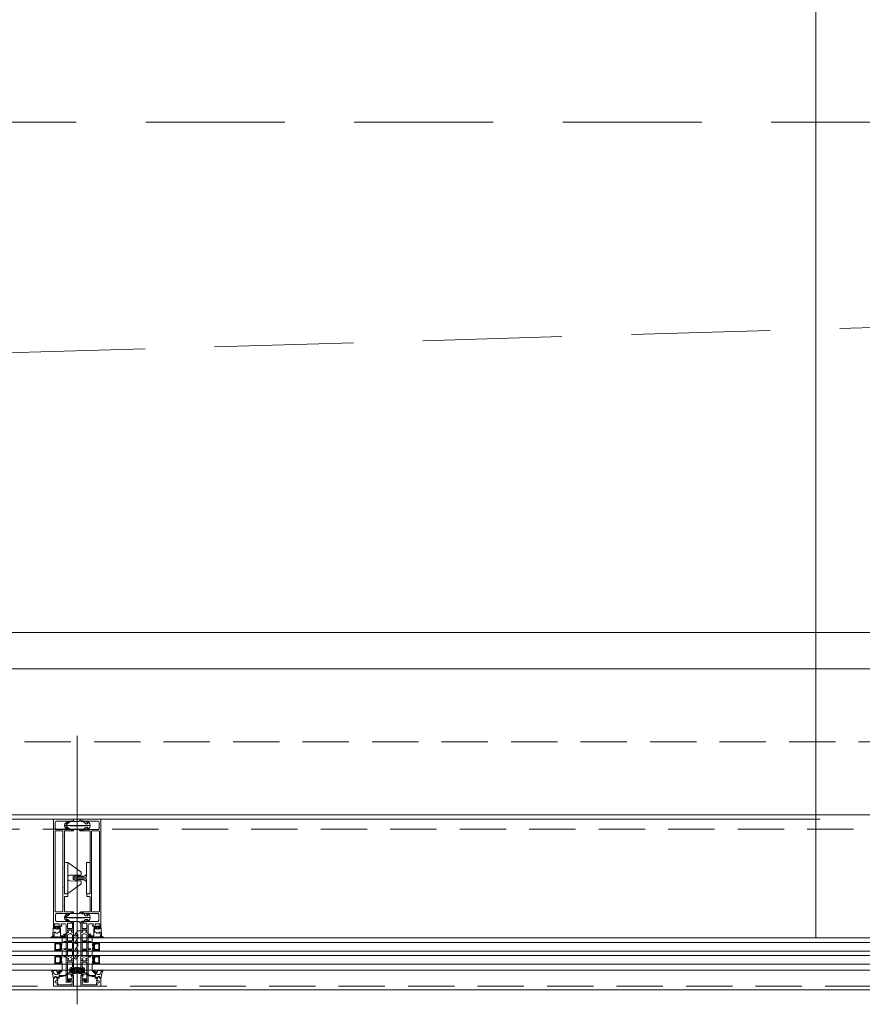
# Model space of a CAD drawing. Header units: millimetres. Extents: x 213386 to 506888, y 183055 to 450952.
# Tile 193 of 256: x 388348 to 389503, y 284272 to 285623. Entities that reach past the tile are written whole.
import ezdxf

# ---------------------------------------------------------------- set-up
doc = ezdxf.new("R2010")
doc.units = ezdxf.units.MM
doc.linetypes.add('ČÁRKOVANÁ', pattern=[19.05, 12.7, -6.35])
for name, color, linetype, lineweight in [('FASÁDA DETAILNÍ', 255, 'Continuous', 0), ('KOTY', 255, 'Continuous', 0), ('NOVA', 255, 'Continuous', 0), ('NOVÁ TENKÁ', 255, 'Continuous', 0), ('TENKA', 255, 'Continuous', 0)]:
    doc.layers.add(name, color=color, linetype=linetype, lineweight=lineweight)
doc.layers.add('PLOCHY K PRONÁJMU', color=255, linetype='Continuous', lineweight=0, plot=False)
doc.layers.get('KOTY').off()

# ---------------------------------------------------------------- blocks, each defined once
blk = doc.blocks.new('NOVÁ PODLAHA')
at = {"layer": 'NOVA', "linetype": 'ČÁRKOVANÁ', "ltscale": 15}
blk.add_line((0, 0), (25700, 750), dxfattribs=at)
blk.add_lwpolyline([(750, 22050), (24950, 22050), (24950, 750), (750, 750)], close=True, dxfattribs=at)
at = {"layer": 'NOVA'}
blk.add_lwpolyline([(25700, 16457.5), (25700, 0), (0, 0), (0, 15942.5)], dxfattribs=at)
blk = doc.blocks.new('244748_a')
blk.add_lwpolyline([(8.3, -1.7, 0.082248), (6.3, -0.9, -1.09695), (6.9, -0.1, -0.315353), (11.3, -5.2, -0.480529), (10.9, -5.6), (4.3, -5.6), (4.1, -5.5), (-16.5, -5.5), (-16.7, -5.6), (-20.4, -5.6, 0.574019), (-21.9, -4.8), (-23, -5.4, 0.524827), (-23, -5.9), (-21.9, -6.5, 0.574021), (-20.4, -5.7), (-16.7, -5.7), (-16.5, -5.9), (4.1, -5.9), (4.3, -5.7), (10.9, -5.7, -0.480529), (11.3, -6.1, -0.326229), (6.9, -11.1, -1.09695), (6.3, -10.3, 0.081457), (8.3, -9.6, 0.599203), (7.5, -8.1), (5.5, -8.1, 0.198965), (5.2, -8.2), (2.2, -11.2), (0.9, -12, -0.738038), (0.5, -11.6), (0.9, -11, 1), (0.3, -10.7), (0, -11.3), (-1, -11.3, 0.619205), (-1.4, -12.1), (-1.3, -12.4, -0.808139), (-2, -13), (-3.6, -11.4, 0.198906), (-4.3, -11.2), (-15, -11.2, -0.198936), (-16.8, -10.4), (-19, -8.2, 0.198942), (-19.3, -8.1), (-20.7, -8.1, 0.500217), (-21.1, -8.7, 0.122037), (-18.5, -10.3, -1.093735), (-19.1, -11.1, -0.240768), (-23.7, -6.1, -0.106226), (-23.7, -5.2, -0.256232), (-19, -0.1, -1.093735), (-18.4, -0.9, 0.116856), (-21.1, -2.6, 0.500217), (-20.7, -3.3), (-19.3, -3.3, 0.198942), (-19, -3.1), (-16.8, -0.9, -0.198936), (-15, -0.2), (-4.3, -0.2, 0.198907), (-3.6, 0.1), (-2, 1.7, -0.808139), (-1.3, 1.1), (-1.4, 0.8, 0.619205), (-1, 0), (0, 0), (0.3, -0.6, 1), (0.9, -0.3), (0.5, 0.3, -0.738038), (0.9, 0.7), (2.2, -0.2), (5.2, -3.1, 0.198965), (5.5, -3.3), (7.5, -3.3, 0.599203)], format="xyb", close=True)
blk = doc.blocks.new('236134_0100_s_v')
for points in [[(22.8, -23), (22.8, -5), (42, -5, 0.414214), (43, -4), (43, -1, 0.414214), (42, 0), (1, 0, 0.414214), (0, -1), (0, -4, 0.414214), (1, -5), (20.2, -5), (20.2, -23)], [(15, -5, -0.414214), (19, -9), (19, -16.6, 0.165764), (19.5, -23), (23.5, -23, 0.165764), (24, -16.6), (24, -9, -0.414214), (28, -5)]]:
    blk.add_lwpolyline(points, format="xyb")
blk = doc.blocks.new('236134_0200_s_v')
for points in [[(19.6, 5, -0.41166), (17.6, 7), (17.4, 22.2, 0.344217), (17.1, 22.7), (16, 23), (14, 23, 0.240828), (13.2, 22.6), (0.2, 4.6)], [(23.4, 5, 0.41166), (25.4, 7), (25.6, 22.2, -0.344217), (25.9, 22.7), (27, 23), (29, 23, -0.240828), (29.8, 22.6), (42.8, 4.6)]]:
    blk.add_lwpolyline(points, format="xyb")
blk.add_lwpolyline([(42, 5), (1, 5, 0.414214), (0, 4), (0, 1, 0.414214), (1, 0), (42, 0, 0.414214), (43, 1), (43, 4, 0.414214)], format="xyb", close=True)
blk = doc.blocks.new('284336')
for points in [[(-0.7, -9.6), (-10, -9.6, 0.414511), (-10.5, -10.1), (-10.5, -15.5, -1), (-11.7, -15.5), (-11.7, -9.6), (-12.7, -8.9, -0.668884), (-12.6, -8.2), (-12, -8, 0.766384), (-12, -7.2), (-12.6, -7, -0.76831), (-12.6, -6.2), (-12, -6, 0.766384), (-12, -5.2), (-12.6, -5, -0.76831), (-12.6, -4.2), (-12, -4, 0.766384), (-12, -3.2), (-12.6, -3, -0.877523), (-12.5, -2.2), (-12.1, -2.2, 0.698129), (-11.8, -1.5, -0.220231), (-12.9, 0.8), (-12.9, 3.5, -0.157143), (-12.8, 3.7), (-12.7, 3.4, -0.067482), (-12.5, 2.5, 0.393136), (-8.7, -1), (-6.1, -1, -0.414214), (-5.6, -1.5), (-5.6, -2.2, -0.267949), (-5.9, -2.6), (-6.4, -2.9, 0.267949), (-6.6, -3.4), (-6.6, -5.8, 0.267949), (-6.4, -6.3), (-5.9, -6.6, -0.267949), (-5.6, -7), (-5.6, -8.1, 0.414215), (-5.1, -8.6), (-0.4, -8.6), (-0.4, -9.3, -0.414212), (-0.7, -9.6)], [(-0.4, 0), (-0.4, -2, 0.990243), (-0.4, -3), (0.9, -3, 0.414214), (1.2, -2.7), (1.2, -2.6, -0.668123), (1.7, -2.4), (2.7, -3.4, -0.199004), (2.9, -3.8), (2.9, -5.4, -0.199038), (2.7, -5.8), (1.7, -6.8, -0.668191), (1.2, -6.6), (1.2, -6.5, 0.414214), (0.9, -6.2), (-0.4, -6.2, 0.990269), (-0.4, -7.2), (-0.4, -8.6), (-5.1, -8.6, -0.414215), (-5.6, -8.1), (-5.6, -7, 0.267949), (-5.8, -6.6), (-6.3, -6.3, -0.267949), (-6.6, -5.8), (-6.6, -3.4, -0.267949), (-6.3, -3), (-5.8, -2.7, 0.267949), (-5.6, -2.2), (-5.6, -1.5, 0.414214), (-6.1, -1), (-8.7, -1, -0.393156), (-12.5, 2.5, 0.067572), (-12.7, 3.4), (-12.8, 3.7, -0.637545), (-12.1, 3.5), (-11.9, 2.5, 0.344315), (-10.1, 0.9), (0, 0.4, -0.406913), (0.4, 0), (-0.4, 0)], [(1.7, -4.3, 0.414235), (1.2, -3.8), (-0.7, -3.8, 0.414214), (-1.2, -4.3), (-1.2, -4.9, 0.414214), (-0.7, -5.4), (1.2, -5.4, 0.414235), (1.7, -4.9), (1.7, -4.3)]]:
    blk.add_lwpolyline(points, format="xyb", close=True)
blk = doc.blocks.new('433270')
blk.add_lwpolyline([(1, 0, 0.414364), (0, -1), (0, -1.4, 0.255924), (0.2, -1.8, -0.547723), (0.2, -3.2, 0.255924), (0, -3.6), (0, -14.6, 0.414214), (0.3, -14.9), (1.2, -14.9, 0.414214), (1.7, -14.4), (1.7, -10.3, -0.414214), (2, -10), (6, -10, 0.414248), (7, -9), (7, -7.7, 0.414179), (6.5, -7.2), (5.7, -7.2, 0.414232), (5.4, -7.5), (5.4, -8.2, -0.414198), (5.1, -8.5), (2.8, -8.5, -0.414204), (1.8, -7.5), (1.8, -4.5, -0.147432), (2, -3.9, 0.147461), (2.4, -2.5), (2.4, -2.3, -0.414214), (2.9, -1.8), (21.9, -1.8, -0.668178), (22.2, -2.7), (22.2, -2.7, 1), (21.6, -3.3), (21.5, -3.4, 0.198912), (21.4, -3.7), (21.4, -4, 0.414214), (22.1, -4.7), (22.4, -4.7, 0.576988), (22.6, -4.3, -0.311246), (24.6, -4.3, 0.576988), (24.8, -4.7), (25.3, -4.7, -0.260065), (25.3, -6.6), (24.8, -6.6, 0.576988), (24.6, -7.1, -0.311246), (22.6, -7.1, 0.576988), (22.4, -6.6), (22.1, -6.6, 0.414214), (21.4, -7.3), (21.4, -7.6, 0.267949), (21.6, -8), (21.9, -8.2, -0.637047), (21.7, -10), (19.8, -10.7, 0.315299), (19.5, -11.2), (19.5, -11.5, 0.520567), (20.2, -12), (22.8, -11, -0.520567), (23.5, -11.5), (23.5, -12.5, 0.414062), (24, -13), (25, -13, 0.414186), (25.5, -12.5), (25.5, -11.5, -0.414182), (26, -11), (27, -11, 0.414214), (27.5, -10.5), (27.5, -0.5, 0.414214), (27, 0), (1, 0)], format="xyb", close=True)
blk = doc.blocks.new('284325')
for points in [[(0.8, -5.2, -0.560316), (0.9, -4.7), (1.9, -4.4, 0.3153), (2.1, -4.1), (2.1, -1.9, 0.451558), (1.8, -1.6), (0.9, -1.7, -0.399586), (0.6, -1.5), (0.3, -0.1, -0.415977), (0.5, 0.3, 0.024107), (6.1, 1.2, 0.076636), (9, 2.3, -0.577615), (10.8, 1.3), (10, 1.4, 0.283171), (9.1, 0.9, -0.168429), (7.1, -0.7), (5.9, -1.2, 0.315302), (5.2, -2.1), (5.2, -4.2, 0.269719), (6.8, -6.8, -0.194797), (10.2, -11.5, -0.342663), (9.2, -11.2, 0.119207), (5.4, -7.6, 0.578571), (3.6, -8.6), (3.6, -11.8, 0.176415), (6.2, -18.7, -1), (5.2, -19.5, -0.176415), (2.4, -11.8), (2.4, -8.9, 0.208286), (0.8, -5.2)], [(9, -6.7), (10.3, -8.8, -0.134555), (10.8, -10.6, -0.339795), (10.2, -11.5, 0.194788), (6.8, -6.8, -0.269736), (5.2, -4.2), (5.2, -2.1, -0.315302), (5.9, -1.2), (7.1, -0.7, 0.168429), (9.1, 0.9, -0.283167), (10, 1.4), (10.8, 1.3), (10.8, -0.7, -0.070852), (10.7, -1.3), (9.9, -3.9, -0.241839), (9.1, -4.8), (7.9, -5.2, 0.836024), (8.1, -6.2), (8.1, -6.2, -0.255349), (9, -6.7)]]:
    blk.add_lwpolyline(points, format="xyb", close=True)
blk = doc.blocks.new('288126')
for points in [[(-16.5, 0), (16.5, 0)], [(-21.4, -6.3), (-17.8, -3.7)], [(-14.7, -4.5), (-19.9, -8.3)], [(-17, -2.1), (-17, -0.5)], [(-8.8, -4.3), (-14.1, -4.3)], [(-11, -6.3), (-8.7, -4.7)], [(-4.3, -4.5), (-9.5, -8.3)], [(1.8, -4.3), (-3.7, -4.3)], [(-0.4, -6.4), (1.9, -4.7)], [(6.3, -4.5), (1.1, -8.4)], [(12.2, -4.3), (6.9, -4.3)], [(10, -6.4), (12.3, -4.7)], [(16.6, -4.6), (11.5, -8.4)], [(17, -0.5), (17, -3.8)]]:
    blk.add_lwpolyline(points)
for centre, radius, start, end in [((16.5, -0.5), 0.5, 0, 90), ((-20.6, -7.3), 1.25, 126.7059, 306.7059), ((-16.5, -0.5), 0.5, 90, 180), ((-10.2, -7.3), 1.25, 126.7059, 306.7059), ((0.4, -7.4), 1.25, 126.7059, 306.7059), ((10.8, -7.4), 1.25, 126.7059, 306.7059), ((16, -3.8), 1, 306.7059, 0)]:
    blk.add_arc(centre, radius, start, end)
at = {"extrusion": (0, 0, -1)}
for centre, radius, start, end in [((19, -2.1), 2, 180, 233.2941), ((14.1, -5.3), 1, 53.2941, 90), ((8.8, -4.5), 0.2, 90, 233.2941), ((3.7, -5.3), 1, 53.2941, 90), ((-1.8, -4.5), 0.2, 90, 233.2941), ((-6.9, -5.3), 1, 53.2941, 90), ((-12.2, -4.5), 0.2, 90, 233.2941)]:
    blk.add_arc(centre, radius, start, end, dxfattribs=at)
blk = doc.blocks.new('246426')
for points in [[(-1.8, 0.6), (-2.9, -0.4, 0.198926), (-3.2, -1.1), (-3.2, -2.3, 0.198926), (-2.9, -3), (-1.8, -4, 0.637051), (-1.5, -3.9), (-1.5, -3.4), (-0.3, -3.4, -0.41484), (0, -3.7), (0, -5.2, 0.414232), (0.5, -5.7), (2.1, -5.7, 0.071862), (2.2, -5.7, 0.157876), (3.7, -4.6, 0.360336), (3.5, 2.4, 0.964062), (2.5, 1.5, -0.403385), (2.3, -4.3, -0.190964), (2.1, -4.4), (1.7, -4.4, -0.414214), (1.2, -3.9), (1.2, 1.3, 0.414201), (0.2, 2.3), (0, 2.3), (0, 0.3, -0.414214), (-0.3, 0), (-1.5, 0), (-1.5, 0.5, 0.637051), (-1.8, 0.6)], [(-2.3, -1.4, -0.414214), (-1.9, -1), (-0.4, -1, -0.414214), (0, -1.4), (0, -2, -0.414214), (-0.4, -2.4), (-1.9, -2.4, -0.414214), (-2.3, -2), (-2.3, -1.4)]]:
    blk.add_lwpolyline(points, format="xyb", close=True)

msp = doc.modelspace()

# ---------------------------------------------------------------- linework, layer by layer
at = {"layer": 'FASÁDA DETAILNÍ'}
for p, q in [((388426.6, 284272.2), (388426.6, 284640.4)), ((389445.1, 284526.2), (386583.1, 284526.2)), ((393344.8, 284363.2), (373041.6, 284363.2)), ((389497.1, 284363.2), (387513.5, 284363.2)), ((388406.1, 284363.2), (388406.1, 284357.2)), ((388447.1, 284363.2), (388447.1, 284357.2)), ((392381.1, 284363.2), (389497.1, 284363.2)), ((373041.6, 284357.2), (393344.8, 284357.2)), ((387513.5, 284357.2), (389497.1, 284357.2)), ((389497.1, 284357.2), (392373.6, 284357.2)), ((393344.8, 284345.2), (373041.6, 284345.2)), ((373041.6, 284339.2), (393344.8, 284339.2)), ((389497.1, 284345.2), (387513.5, 284345.2)), ((387513.5, 284339.2), (389456.1, 284339.2)), ((388406.1, 284345.2), (388406.1, 284339.2)), ((388411.6, 284345.2), (388411.6, 284345.2)), ((388411.6, 284339.2), (388411.6, 284339.2)), ((388447.1, 284345.2), (388447.1, 284339.2)), ((389456.1, 284339.2), (392373.6, 284339.2)), ((392373.6, 284345.2), (389497.1, 284345.2)), ((393344.8, 284327.2), (373041.6, 284327.2)), ((389497.1, 284327.2), (387513.5, 284327.2)), ((388406.1, 284327.2), (388406.1, 284319.2)), ((388447.1, 284327.2), (388447.1, 284319.2)), ((392373.6, 284327.2), (389497.1, 284327.2)), ((373041.6, 284319.2), (399616.6, 284319.2)), ((386572.1, 284319.2), (389456.1, 284319.2)), ((389456.1, 284319.2), (392386.6, 284319.2))]:
    msp.add_line(p, q, dxfattribs=at)
for points in [[(399616.6, 284292.2), (373036.6, 284292.2), (373036.6, 307972.2), (399616.6, 307972.2)], [(399376.6, 284532.2), (373276.6, 284532.2), (373276.6, 307732.2), (399376.6, 307732.2)], [(399176.6, 284732.2), (373476.6, 284732.2), (373476.6, 307532.2), (399176.6, 307532.2)], [(388396.1, 284356.2), (388402.1, 284356.2), (388404.1, 284354.2), (388404.1, 284348.2), (388402.1, 284346.2), (388396.1, 284346.2), (388396.1, 284350.7), (388396.6, 284350.7), (388396.6, 284351.7), (388396.1, 284351.7)], [(388397.1, 284347.2), (388397.1, 284355.2), (388401.7, 284355.2), (388403.1, 284353.7), (388403.1, 284348.7), (388401.7, 284347.2)], [(388457.1, 284356.2), (388451.1, 284356.2), (388449.1, 284354.2), (388449.1, 284348.2), (388451.1, 284346.2), (388457.1, 284346.2), (388457.1, 284350.7), (388456.6, 284350.7), (388456.6, 284351.7), (388457.1, 284351.7)], [(388456.1, 284347.2), (388456.1, 284355.2), (388451.6, 284355.2), (388450.1, 284353.7), (388450.1, 284348.7), (388451.6, 284347.2)], [(388396.1, 284338.2), (388402.1, 284338.2), (388404.1, 284336.2), (388404.1, 284330.2), (388402.1, 284328.2), (388396.1, 284328.2), (388396.1, 284332.7), (388396.6, 284332.7), (388396.6, 284333.7), (388396.1, 284333.7)], [(388397.1, 284329.2), (388397.1, 284337.2), (388401.7, 284337.2), (388403.1, 284335.7), (388403.1, 284330.7), (388401.7, 284329.2)], [(388457.1, 284338.2), (388451.1, 284338.2), (388449.1, 284336.2), (388449.1, 284330.2), (388451.1, 284328.2), (388457.1, 284328.2), (388457.1, 284332.7), (388456.6, 284332.7), (388456.6, 284333.7), (388457.1, 284333.7)], [(388456.1, 284329.2), (388456.1, 284337.2), (388451.6, 284337.2), (388450.1, 284335.7), (388450.1, 284330.7), (388451.6, 284329.2)]]:
    msp.add_lwpolyline(points, close=True, dxfattribs=at)
at = {"layer": 'FASÁDA DETAILNÍ', "linetype": 'ČÁRKOVANÁ', "ltscale": 5}
msp.add_lwpolyline([(399611.6, 284297.2), (373041.6, 284297.2), (373041.6, 307967.2), (399611.6, 307967.2)], close=True, dxfattribs=at)
at = {"layer": 'FASÁDA DETAILNÍ', "color": 7, "linetype": 'ČÁRKOVANÁ', "ltscale": 5}
for points in [[(399396.6, 284512.2), (373256.6, 284512.2), (373256.6, 307752.2), (399396.6, 307752.2)], [(399276.6, 284632.2), (373376.6, 284632.2), (373376.6, 307632.2), (399276.6, 307632.2)]]:
    msp.add_lwpolyline(points, close=True, dxfattribs=at)
at = {"layer": 'FASÁDA DETAILNÍ'}
for points in [[(388394.1, 284525.2), (388394.1, 284376.7, 0.414214), (388394.6, 284376.2), (388395.9, 284376.2, 0.41422), (388396.4, 284376.7), (388396.4, 284377.2), (388395.4, 284377.2), (388395.4, 284381.7, -0.414214), (388396.4, 284382.7), (388401.1, 284382.7, -0.414214), (388402.1, 284381.7), (388402.1, 284377.2), (388400.4, 284377.2), (388400.4, 284376.7, 0.414201), (388400.9, 284376.2), (388402.9, 284376.2, 0.414214), (388403.4, 284376.7), (388403.4, 284378.8, -0.414214), (388403.9, 284379.3), (388405.7, 284379.3), (388405.7, 284380.5), (388404.5, 284380.5), (388404.5, 284382.4, -0.414214), (388404.8, 284382.7), (388410.1, 284382.7, -0.414167), (388411.6, 284381.2), (388411.6, 284374.2), (388411.6, 284370.1, 0.57735), (388412.2, 284369.7), (388413.1, 284370.2), (388414.6, 284370.6, 0.488701), (388414.8, 284371.1), (388413.3, 284373.5), (388413.3, 284374, -0.432566), (388413.5, 284374.2), (388419.8, 284374.2, -0.548397), (388420, 284373.9), (388419, 284371.5, 0.425336), (388419.1, 284371.2), (388421.1, 284370.4, 0.531563), (388421.6, 284370.8), (388421.6, 284372.8, 0.231306), (388421.5, 284373.1, -0.306185), (388421.4, 284373.4), (388421.6, 284374.2), (388421.6, 284384.7, 0.414214), (388420.6, 284385.7), (388420.1, 284385.7), (388420.1, 284384.9), (388418.6, 284384.9), (388417.5, 284385.5, 0.13165), (388417, 284385.7), (388398.6, 284385.7, -0.414214), (388397.1, 284387.2), (388397.1, 284390.7, -0.399985), (388397.1, 284391.7), (388397.1, 284395.4, -0.414214), (388398.6, 284396.9), (388417, 284396.9, 0.13165), (388417.5, 284397), (388418.6, 284397.6), (388420.1, 284397.6), (388420.1, 284396.8), (388420.6, 284396.8, 0.414214), (388421.6, 284397.8), (388421.6, 284398.4, 0.414214), (388421.1, 284398.9), (388409.5, 284398.9, -0.414214), (388409, 284399.4), (388409, 284406.8, -0.399985), (388409, 284407.8), (388409, 284419.4, -0.414214), (388409.5, 284419.9), (388413.1, 284419.9, 0.414214), (388413.6, 284420.4), (388413.6, 284423.4, 0.414214), (388413.1, 284423.9), (388409.5, 284423.9, -0.414214), (388409, 284424.4), (388409, 284431.7, -0.38324), (388409, 284432.7), (388409, 284458.2, -0.38324), (388409, 284459.2), (388409, 284474.7, -0.38324), (388409, 284475.7), (388409, 284501.2, -0.38324), (388409, 284502.2), (388409, 284509.5, -0.414214), (388409.5, 284510), (388421.1, 284510, 0.414214), (388421.6, 284510.5), (388421.6, 284511, 0.414214), (388420.6, 284512), (388420.1, 284512), (388420.1, 284511.2), (388418.6, 284511.2), (388417.5, 284511.8, 0.116937), (388417, 284512), (388398.1, 284512, -0.414232), (388396.6, 284513.5), (388396.6, 284517.2, -0.399985), (388396.6, 284518.2), (388396.6, 284521.7, -0.414232), (388398.1, 284523.2), (388417, 284523.2, 0.116937), (388417.5, 284523.3), (388418.6, 284524), (388420.1, 284524), (388420.1, 284523.2), (388420.6, 284523.2, 0.414214), (388421.6, 284524.2), (388421.6, 284525.2, 0.414214), (388420.6, 284526.2), (388395.1, 284526.2, 0.414214), (388394.1, 284525.2)], [(388459.1, 284525.2), (388459.1, 284376.7, -0.414214), (388458.6, 284376.2), (388457.3, 284376.2, -0.41422), (388456.8, 284376.7), (388456.8, 284377.2), (388457.8, 284377.2), (388457.8, 284381.7, 0.414214), (388456.8, 284382.7), (388452.1, 284382.7, 0.414214), (388451.1, 284381.7), (388451.1, 284377.2), (388452.8, 284377.2), (388452.8, 284376.7, -0.414201), (388452.3, 284376.2), (388450.3, 284376.2, -0.414214), (388449.8, 284376.7), (388449.8, 284378.8, 0.414214), (388449.3, 284379.3), (388447.5, 284379.3), (388447.5, 284380.5), (388448.7, 284380.5), (388448.7, 284382.4, 0.414214), (388448.4, 284382.7), (388443.1, 284382.7, 0.414167), (388441.6, 284381.2), (388441.6, 284374.2), (388441.6, 284370.1, -0.57735), (388441, 284369.7), (388440.2, 284370.2), (388438.7, 284370.6, -0.488701), (388438.5, 284371.1), (388439.9, 284373.5), (388439.9, 284374, 0.432566), (388439.7, 284374.2), (388433.4, 284374.2, 0.548397), (388433.2, 284373.9), (388434.3, 284371.5, -0.425336), (388434.2, 284371.2), (388432.2, 284370.4, -0.531563), (388431.6, 284370.8), (388431.6, 284372.8, -0.231306), (388431.8, 284373.1, 0.306185), (388431.9, 284373.4), (388431.6, 284374.2), (388431.6, 284384.7, -0.414214), (388432.6, 284385.7), (388433.1, 284385.7), (388433.1, 284384.9), (388434.6, 284384.9), (388435.8, 284385.5, -0.13165), (388436.3, 284385.7), (388454.6, 284385.7, 0.414214), (388456.1, 284387.2), (388456.1, 284390.7, 0.399985), (388456.1, 284391.7), (388456.1, 284395.4, 0.414214), (388454.6, 284396.9), (388436.3, 284396.9, -0.13165), (388435.8, 284397), (388434.6, 284397.6), (388433.1, 284397.6), (388433.1, 284396.8), (388432.6, 284396.8, -0.414214), (388431.6, 284397.8), (388431.6, 284398.4, -0.414214), (388432.1, 284398.9), (388443.7, 284398.9, 0.414214), (388444.2, 284399.4), (388444.2, 284406.8, 0.399985), (388444.2, 284407.8), (388444.2, 284419.4, 0.414214), (388443.7, 284419.9), (388440.1, 284419.9, -0.414214), (388439.6, 284420.4), (388439.6, 284423.4, -0.414214), (388440.1, 284423.9), (388443.7, 284423.9, 0.414214), (388444.2, 284424.4), (388444.2, 284431.7, 0.38324), (388444.2, 284432.7), (388444.2, 284458.2, 0.38324), (388444.2, 284459.2), (388444.2, 284474.7, 0.38324), (388444.2, 284475.7), (388444.2, 284501.2, 0.38324), (388444.2, 284502.2), (388444.2, 284509.5, 0.414214), (388443.7, 284510), (388432.1, 284510, -0.414214), (388431.6, 284510.5), (388431.6, 284511, -0.414214), (388432.6, 284512), (388433.1, 284512), (388433.1, 284511.2), (388434.6, 284511.2), (388435.8, 284511.8, -0.116937), (388436.3, 284512), (388455.1, 284512, 0.414232), (388456.6, 284513.5), (388456.6, 284517.2, 0.399985), (388456.6, 284518.2), (388456.6, 284521.7, 0.414232), (388455.1, 284523.2), (388436.3, 284523.2, -0.116937), (388435.8, 284523.3), (388434.6, 284524), (388433.1, 284524), (388433.1, 284523.2), (388432.6, 284523.2, -0.414214), (388431.6, 284524.2), (388431.6, 284525.2, -0.414214), (388432.6, 284526.2), (388458.1, 284526.2, -0.414214), (388459.1, 284525.2)], [(388396.2, 284399.4), (388396.2, 284509.5, -0.414214), (388396.7, 284510), (388406.4, 284510, -0.414214), (388406.9, 284509.5), (388406.9, 284399.4, -0.414214), (388406.4, 284398.9), (388396.7, 284398.9, -0.414214), (388396.2, 284399.4)], [(388457, 284399.4), (388457, 284509.5, 0.414214), (388456.5, 284510), (388446.8, 284510, 0.414214), (388446.3, 284509.5), (388446.3, 284399.4, 0.414214), (388446.8, 284398.9), (388456.5, 284398.9, 0.414214), (388457, 284399.4)], [(388419.5, 284383.5, -0.414214), (388420, 284383), (388420, 284376.5, -0.414214), (388419.5, 284376), (388413.8, 284376, -0.414214), (388413.3, 284376.5), (388413.3, 284383, -0.414214), (388413.8, 284383.5), (388419.5, 284383.5)], [(388433.7, 284383.5, 0.414214), (388433.2, 284383), (388433.2, 284376.5, 0.414214), (388433.7, 284376), (388439.4, 284376, 0.414214), (388439.9, 284376.5), (388439.9, 284383, 0.414214), (388439.4, 284383.5), (388433.7, 284383.5)], [(388421.6, 284369.8), (388421.6, 284357.9), (388421.6, 284336, -0.305837), (388421.3, 284335.5), (388419, 284334.6, 0.425336), (388418.9, 284334.3), (388419.6, 284332.7, -0.543753), (388419, 284331.7), (388414.1, 284331.7, -0.578182), (388413.5, 284332.6), (388414.8, 284334.8, 0.488505), (388414.6, 284335.2), (388413.1, 284335.6), (388411.8, 284336.4, -0.282478), (388411.6, 284336.7), (388411.6, 284337.1, 1.447009), (388411.5, 284337.5), (388408.5, 284337.5, -1), (388408.5, 284338.3), (388411.5, 284338.3, 1.447009), (388411.6, 284338.6), (388411.6, 284347.2, 1.447009), (388411.5, 284347.5), (388408.5, 284347.5, -1), (388408.5, 284348.3), (388411.5, 284348.3, 1.447009), (388411.6, 284348.7), (388411.6, 284357.2, 1.447009), (388411.5, 284357.5), (388408.5, 284357.5, -1), (388408.5, 284358.3), (388411.5, 284358.3, 1.447009), (388411.6, 284358.7), (388411.6, 284367.2, 1.447009), (388411.5, 284367.5), (388408.5, 284367.5, -1), (388408.5, 284368.3), (388411.5, 284368.3, 1.447009), (388411.6, 284368.7), (388411.6, 284369.1, -0.282478), (388411.8, 284369.4), (388413.1, 284370.2), (388414.6, 284370.6, 0.488505), (388414.8, 284371.1), (388413.5, 284373.2, -0.578182), (388414.1, 284374.1), (388419, 284374.1, -0.543753), (388419.6, 284373.1), (388418.9, 284371.5, 0.425336), (388419, 284371.2), (388421.3, 284370.3, -0.305837), (388421.6, 284369.8)], [(388420, 284360.2), (388420, 284367.1, 0.324916), (388419, 284368.5), (388418.2, 284368.8, 0.176429), (388416.1, 284368.7), (388414.2, 284368, 0.305619), (388413.2, 284366.6), (388413.2, 284360.2, 0.414218), (388414.2, 284359.2), (388419, 284359.2, 0.414218), (388420, 284360.2)], [(388431.6, 284369.8), (388431.6, 284357.9), (388431.6, 284336, 0.305837), (388432, 284335.5), (388434.2, 284334.6, -0.425336), (388434.3, 284334.3), (388433.6, 284332.7, 0.543753), (388434.3, 284331.7), (388439.2, 284331.7, 0.578182), (388439.7, 284332.6), (388438.5, 284334.8, -0.488505), (388438.7, 284335.2), (388440.2, 284335.6), (388441.5, 284336.4, 0.282478), (388441.6, 284336.7), (388441.6, 284337.1, -1.447009), (388441.8, 284337.5), (388444.7, 284337.5, 1), (388444.7, 284338.3), (388441.8, 284338.3, -1.447009), (388441.6, 284338.6), (388441.6, 284347.2, -1.447009), (388441.8, 284347.5), (388444.7, 284347.5, 1), (388444.7, 284348.3), (388441.8, 284348.3, -1.447009), (388441.6, 284348.7), (388441.6, 284357.2, -1.447009), (388441.8, 284357.5), (388444.7, 284357.5, 1), (388444.7, 284358.3), (388441.8, 284358.3, -1.447009), (388441.6, 284358.7), (388441.6, 284367.2, -1.447009), (388441.8, 284367.5), (388444.7, 284367.5, 1), (388444.7, 284368.3), (388441.8, 284368.3, -1.447009), (388441.6, 284368.7), (388441.6, 284369.1, 0.282478), (388441.5, 284369.4), (388440.2, 284370.2), (388438.7, 284370.6, -0.488505), (388438.5, 284371.1), (388439.7, 284373.2, 0.578182), (388439.2, 284374.1), (388434.3, 284374.1, 0.543753), (388433.6, 284373.1), (388434.3, 284371.5, -0.425336), (388434.2, 284371.2), (388432, 284370.3, 0.305837), (388431.6, 284369.8)], [(388433.2, 284360.2), (388433.2, 284367.1, -0.324916), (388434.3, 284368.5), (388435.1, 284368.8, -0.176429), (388437.2, 284368.7), (388439.1, 284368, -0.305619), (388440, 284366.6), (388440, 284360.2, -0.414218), (388439, 284359.2), (388434.2, 284359.2, -0.414218), (388433.2, 284360.2)], [(388420, 284348.9), (388420, 284356.9, 0.414214), (388419, 284357.9), (388414.2, 284357.9, 0.414214), (388413.2, 284356.9), (388413.2, 284348.9, 0.414214), (388414.2, 284347.9), (388419, 284347.9, 0.414214), (388420, 284348.9)], [(388433.2, 284348.9), (388433.2, 284356.9, -0.414214), (388434.2, 284357.9), (388439, 284357.9, -0.414214), (388440, 284356.9), (388440, 284348.9, -0.414214), (388439, 284347.9), (388434.2, 284347.9, -0.414214), (388433.2, 284348.9)], [(388421.6, 284331.7), (388421.6, 284320.7, -0.414426), (388421.1, 284320.2), (388420.6, 284320.2), (388420.6, 284321.2), (388419.1, 284321.2, 0.414214), (388418.1, 284320.2), (388418.1, 284318.7, 0.399985), (388418.1, 284317.7), (388418.1, 284316.2, 0.414214), (388419.1, 284315.2), (388420.6, 284315.2), (388420.6, 284316.2), (388421.1, 284316.2, -0.414456), (388421.6, 284315.7), (388421.6, 284314.4, -0.413971), (388421.3, 284314.1), (388420.1, 284314.1, 0.414214), (388419.8, 284313.8), (388419.8, 284310.8), (388418.8, 284310.8, -0.414214), (388418.3, 284311.3), (388418.3, 284313.2, 0.414214), (388417.8, 284313.7), (388414.3, 284313.7, 0.414206), (388413.3, 284312.7), (388413.3, 284304.4, 0.414206), (388413.8, 284303.9), (388415.7, 284303.9, 0.414219), (388416.2, 284304.4), (388416.2, 284305.2, -0.414214), (388416.7, 284305.7), (388417.2, 284305.7, -0.414214), (388417.7, 284305.2), (388417.7, 284303.4, -0.414214), (388416.7, 284302.4), (388412.6, 284302.4, -0.414214), (388411.6, 284303.4), (388411.6, 284331.7), (388411.6, 284335.8, -0.57735), (388412.2, 284336.1), (388413.1, 284335.6), (388414.6, 284335.2, -0.488701), (388414.8, 284334.7), (388413.3, 284332.3), (388413.3, 284331.8, 0.432566), (388413.5, 284331.7), (388419.8, 284331.7, 0.548397), (388420, 284331.9), (388419, 284334.3, -0.425336), (388419.1, 284334.6), (388421.1, 284335.4, -0.531563), (388421.6, 284335), (388421.6, 284333, -0.231306), (388421.5, 284332.7, 0.306185), (388421.4, 284332.4), (388421.6, 284331.7)], [(388420, 284338.7), (388420, 284345.6, 0.414218), (388419, 284346.6), (388414.2, 284346.6, 0.414218), (388413.2, 284345.6), (388413.2, 284339.2, 0.305619), (388414.2, 284337.9), (388416.1, 284337.1, 0.176429), (388418.2, 284337), (388419, 284337.3, 0.324916), (388420, 284338.7)], [(388431.6, 284331.7), (388431.6, 284320.7, 0.414426), (388432.1, 284320.2), (388432.6, 284320.2), (388432.6, 284321.2), (388434.1, 284321.2, -0.414214), (388435.1, 284320.2), (388435.1, 284318.7, -0.399985), (388435.1, 284317.7), (388435.1, 284316.2, -0.414214), (388434.1, 284315.2), (388432.6, 284315.2), (388432.6, 284316.2), (388432.1, 284316.2, 0.414456), (388431.6, 284315.7), (388431.6, 284314.4, 0.413971), (388431.9, 284314.1), (388433.1, 284314.1, -0.414214), (388433.4, 284313.8), (388433.4, 284310.8), (388434.4, 284310.8, 0.414214), (388434.9, 284311.3), (388434.9, 284313.2, -0.414214), (388435.4, 284313.7), (388438.9, 284313.7, -0.414206), (388439.9, 284312.7), (388439.9, 284304.4, -0.414206), (388439.4, 284303.9), (388437.5, 284303.9, -0.414219), (388437, 284304.4), (388437, 284305.2, 0.414214), (388436.5, 284305.7), (388436, 284305.7, 0.414214), (388435.5, 284305.2), (388435.5, 284303.4, 0.414214), (388436.5, 284302.4), (388440.6, 284302.4, 0.414214), (388441.6, 284303.4), (388441.6, 284331.7), (388441.6, 284335.8, 0.57735), (388441, 284336.1), (388440.2, 284335.6), (388438.7, 284335.2, 0.488701), (388438.5, 284334.7), (388439.9, 284332.3), (388439.9, 284331.8, -0.432566), (388439.7, 284331.7), (388433.4, 284331.7, -0.548397), (388433.2, 284331.9), (388434.3, 284334.3, 0.425336), (388434.2, 284334.6), (388432.2, 284335.4, 0.531563), (388431.6, 284335), (388431.6, 284333, 0.231306), (388431.8, 284332.7, -0.306185), (388431.9, 284332.4), (388431.6, 284331.7)], [(388433.2, 284338.7), (388433.2, 284345.6, -0.414218), (388434.2, 284346.6), (388439, 284346.6, -0.414218), (388440, 284345.6), (388440, 284339.2, -0.305619), (388439.1, 284337.9), (388437.2, 284337.1, -0.176429), (388435.1, 284337), (388434.3, 284337.3, -0.324916), (388433.2, 284338.7)], [(388413.3, 284329.5), (388413.3, 284315.8, 0.414214), (388413.8, 284315.3), (388416, 284315.3, 0.414214), (388416.5, 284315.8), (388416.5, 284320.7, -0.411139), (388418.5, 284322.8), (388419.5, 284322.8, 0.414214), (388420, 284323.3), (388420, 284329.5, 0.414214), (388419.5, 284330), (388413.8, 284330, 0.414214), (388413.3, 284329.5)], [(388439.9, 284329.5), (388439.9, 284315.8, -0.414214), (388439.4, 284315.3), (388437.2, 284315.3, -0.414214), (388436.7, 284315.8), (388436.7, 284320.7, 0.411139), (388434.7, 284322.8), (388433.7, 284322.8, -0.414214), (388433.2, 284323.3), (388433.2, 284329.5, -0.414214), (388433.7, 284330), (388439.4, 284330, -0.414214), (388439.9, 284329.5)]]:
    msp.add_lwpolyline(points, format="xyb", close=True, dxfattribs=at)
for centre, radius, start, end in [((388398.3, 284356.7), 0.596, 303.0366, 56.9634), ((388398.6, 284356.7), 0.596, 303.0366, 56.9634), ((388398.9, 284356.7), 0.596, 303.0366, 56.9634), ((388399.2, 284356.7), 0.596, 303.0366, 56.9634), ((388399.4, 284356.7), 0.596, 303.0366, 56.9634), ((388399.7, 284356.7), 0.596, 303.0366, 56.9634), ((388400, 284356.7), 0.596, 303.0366, 56.9634), ((388400.3, 284356.7), 0.596, 303.0366, 56.9634), ((388400.6, 284356.7), 0.596, 303.0366, 56.9634), ((388400.9, 284356.7), 0.596, 303.0366, 56.9634), ((388401.2, 284356.7), 0.596, 303.0366, 56.9634), ((388401.5, 284356.7), 0.596, 303.0366, 56.9634), ((388401.8, 284356.7), 0.596, 303.0366, 56.9634), ((388401.8, 284356.5), 0.879, 313.9949, 46.4964), ((388401.7, 284356.4), 1.26, 321.9656, 38.4996), ((388401.5, 284356.2), 1.71, 327.2949, 32.6857), ((388401.3, 284356.1), 2.25, 331.5273, 28.4028), ((388401, 284355.9), 2.9, 335.3067, 25.2952), ((388400.6, 284355.8), 3.55, 337.2938, 22.409), ((388428, 284351.2), 22.7, 164.6728, 195.3272), ((388425.2, 284351.2), 22.7, 344.6728, 15.3272), ((388452.7, 284355.8), 3.55, 157.591, 202.7062), ((388452.3, 284355.9), 2.9, 154.7048, 204.6933), ((388452, 284356.1), 2.25, 151.5972, 208.4727), ((388451.7, 284356.2), 1.71, 147.3143, 212.7051), ((388451.6, 284356.4), 1.26, 141.5004, 218.0344), ((388451.5, 284356.5), 0.879, 133.5036, 226.0051), ((388451.5, 284356.7), 0.596, 123.0366, 236.9634), ((388451.8, 284356.7), 0.596, 123.0366, 236.9634), ((388452.1, 284356.7), 0.596, 123.0366, 236.9634), ((388452.4, 284356.7), 0.596, 123.0366, 236.9634), ((388452.7, 284356.7), 0.596, 123.0366, 236.9634), ((388453, 284356.7), 0.596, 123.0366, 236.9634), ((388453.2, 284356.7), 0.596, 123.0366, 236.9634), ((388453.5, 284356.7), 0.596, 123.0366, 236.9634), ((388453.8, 284356.7), 0.596, 123.0366, 236.9634), ((388454.1, 284356.7), 0.596, 123.0366, 236.9634), ((388454.4, 284356.7), 0.596, 123.0366, 236.9634), ((388454.7, 284356.7), 0.596, 123.0366, 236.9634), ((388455, 284356.7), 0.596, 123.0366, 236.9634), ((388398.3, 284345.7), 0.596, 303.0366, 56.9634), ((388398.3, 284338.7), 0.596, 303.0366, 56.9634), ((388398.6, 284345.7), 0.596, 303.0366, 56.9634), ((388398.6, 284338.7), 0.596, 303.0366, 56.9634), ((388398.9, 284345.7), 0.596, 303.0366, 56.9634), ((388398.9, 284338.7), 0.596, 303.0366, 56.9634), ((388399.2, 284345.7), 0.596, 303.0366, 56.9634), ((388399.2, 284338.7), 0.596, 303.0366, 56.9634), ((388399.4, 284345.7), 0.596, 303.0366, 56.9634), ((388399.4, 284338.7), 0.596, 303.0366, 56.9634), ((388399.7, 284345.7), 0.596, 303.0366, 56.9634), ((388399.7, 284338.7), 0.596, 303.0366, 56.9634), ((388400, 284345.7), 0.596, 303.0366, 56.9634), ((388400, 284338.7), 0.596, 303.0366, 56.9634), ((388400.3, 284345.7), 0.596, 303.0366, 56.9634), ((388400.3, 284338.7), 0.596, 303.0366, 56.9634), ((388400.6, 284345.7), 0.596, 303.0366, 56.9634), ((388400.6, 284338.7), 0.596, 303.0366, 56.9634), ((388400.9, 284345.7), 0.596, 303.0366, 56.9634), ((388400.9, 284338.7), 0.596, 303.0366, 56.9634), ((388401.2, 284345.7), 0.596, 303.0366, 56.9634), ((388401.2, 284338.7), 0.596, 303.0366, 56.9634), ((388401.5, 284345.7), 0.596, 303.0366, 56.9634), ((388401.5, 284338.7), 0.596, 303.0366, 56.9634), ((388401.8, 284345.7), 0.596, 303.0366, 56.9634), ((388401.8, 284338.7), 0.596, 303.0366, 56.9634), ((388401.8, 284345.8), 0.879, 313.5036, 46.0051), ((388401.8, 284338.5), 0.879, 313.9949, 46.4964), ((388401.7, 284345.9), 1.26, 321.5004, 38.0344), ((388401.7, 284338.4), 1.26, 321.9656, 38.4996), ((388401.5, 284346.1), 1.71, 327.3143, 32.7051), ((388401.5, 284338.2), 1.71, 327.2949, 32.6857), ((388401.3, 284346.2), 2.25, 331.5972, 28.4727), ((388401.3, 284338.1), 2.25, 331.5273, 28.4028), ((388401, 284346.4), 2.9, 334.7048, 24.6933), ((388401, 284337.9), 2.9, 335.3067, 25.2952), ((388400.6, 284346.5), 3.55, 337.591, 22.7062), ((388400.6, 284337.8), 3.55, 337.2938, 22.409), ((388428, 284333.2), 22.7, 164.6728, 195.3272), ((388425.2, 284333.2), 22.7, 344.6728, 15.3272), ((388452.7, 284346.5), 3.55, 157.2938, 202.409), ((388452.7, 284337.8), 3.55, 157.591, 202.7062), ((388452.3, 284346.4), 2.9, 155.3067, 205.2952), ((388452.3, 284337.9), 2.9, 154.7048, 204.6933), ((388452, 284346.2), 2.25, 151.5273, 208.4028), ((388452, 284338.1), 2.25, 151.5972, 208.4727), ((388451.7, 284346.1), 1.71, 147.2949, 212.6857), ((388451.7, 284338.2), 1.71, 147.3143, 212.7051), ((388451.6, 284345.9), 1.26, 141.9656, 218.4996), ((388451.6, 284338.4), 1.26, 141.5004, 218.0344), ((388451.5, 284345.8), 0.879, 133.9949, 226.4964), ((388451.5, 284338.5), 0.879, 133.5036, 226.0051), ((388451.5, 284345.7), 0.596, 123.0366, 236.9634), ((388451.5, 284338.7), 0.596, 123.0366, 236.9634), ((388451.8, 284345.7), 0.596, 123.0366, 236.9634), ((388451.8, 284338.7), 0.596, 123.0366, 236.9634), ((388452.1, 284345.7), 0.596, 123.0366, 236.9634), ((388452.1, 284338.7), 0.596, 123.0366, 236.9634), ((388452.4, 284345.7), 0.596, 123.0366, 236.9634), ((388452.4, 284338.7), 0.596, 123.0366, 236.9634), ((388452.7, 284345.7), 0.596, 123.0366, 236.9634), ((388452.7, 284338.7), 0.596, 123.0366, 236.9634), ((388453, 284345.7), 0.596, 123.0366, 236.9634), ((388453, 284338.7), 0.596, 123.0366, 236.9634), ((388453.2, 284345.7), 0.596, 123.0366, 236.9634), ((388453.2, 284338.7), 0.596, 123.0366, 236.9634), ((388453.5, 284345.7), 0.596, 123.0366, 236.9634), ((388453.5, 284338.7), 0.596, 123.0366, 236.9634), ((388453.8, 284345.7), 0.596, 123.0366, 236.9634), ((388453.8, 284338.7), 0.596, 123.0366, 236.9634), ((388454.1, 284345.7), 0.596, 123.0366, 236.9634), ((388454.1, 284338.7), 0.596, 123.0366, 236.9634), ((388454.4, 284345.7), 0.596, 123.0366, 236.9634), ((388454.4, 284338.7), 0.596, 123.0366, 236.9634), ((388454.7, 284345.7), 0.596, 123.0366, 236.9634), ((388454.7, 284338.7), 0.596, 123.0366, 236.9634), ((388455, 284345.7), 0.596, 123.0366, 236.9634), ((388455, 284338.7), 0.596, 123.0366, 236.9634), ((388398.3, 284327.7), 0.596, 303.0366, 56.9634), ((388398.6, 284327.7), 0.596, 303.0366, 56.9634), ((388398.9, 284327.7), 0.596, 303.0366, 56.9634), ((388399.2, 284327.7), 0.596, 303.0366, 56.9634), ((388399.4, 284327.7), 0.596, 303.0366, 56.9634), ((388399.7, 284327.7), 0.596, 303.0366, 56.9634), ((388400, 284327.7), 0.596, 303.0366, 56.9634), ((388400.3, 284327.7), 0.596, 303.0366, 56.9634), ((388400.6, 284327.7), 0.596, 303.0366, 56.9634), ((388400.9, 284327.7), 0.596, 303.0366, 56.9634), ((388401.2, 284327.7), 0.596, 303.0366, 56.9634), ((388401.5, 284327.7), 0.596, 303.0366, 56.9634), ((388401.8, 284327.7), 0.596, 303.0366, 56.9634), ((388401.8, 284327.8), 0.879, 313.5036, 46.0051), ((388401.7, 284327.9), 1.26, 321.5004, 38.0344), ((388401.5, 284328.1), 1.71, 327.3143, 32.7051), ((388401.3, 284328.2), 2.25, 331.5972, 28.4727), ((388401, 284328.4), 2.9, 334.7048, 24.6933), ((388400.6, 284328.5), 3.55, 337.591, 22.7062), ((388452.7, 284328.5), 3.55, 157.2938, 202.409), ((388452.3, 284328.4), 2.9, 155.3067, 205.2952), ((388452, 284328.2), 2.25, 151.5273, 208.4028), ((388451.7, 284328.1), 1.71, 147.2949, 212.6857), ((388451.6, 284327.9), 1.26, 141.9656, 218.4996), ((388451.5, 284327.8), 0.879, 133.9949, 226.4964), ((388451.5, 284327.7), 0.596, 123.0366, 236.9634), ((388451.8, 284327.7), 0.596, 123.0366, 236.9634), ((388452.1, 284327.7), 0.596, 123.0366, 236.9634), ((388452.4, 284327.7), 0.596, 123.0366, 236.9634), ((388452.7, 284327.7), 0.596, 123.0366, 236.9634), ((388453, 284327.7), 0.596, 123.0366, 236.9634), ((388453.2, 284327.7), 0.596, 123.0366, 236.9634), ((388453.5, 284327.7), 0.596, 123.0366, 236.9634), ((388453.8, 284327.7), 0.596, 123.0366, 236.9634), ((388454.1, 284327.7), 0.596, 123.0366, 236.9634), ((388454.4, 284327.7), 0.596, 123.0366, 236.9634), ((388454.7, 284327.7), 0.596, 123.0366, 236.9634), ((388455, 284327.7), 0.596, 123.0366, 236.9634)]:
    msp.add_arc(centre, radius, start, end, dxfattribs=at)
at = {"layer": 'NOVÁ TENKÁ', "ltscale": 5}
msp.add_line((389439.1, 284363.2), (389439.1, 289357.2), dxfattribs=at)
at = {"layer": 'PLOCHY K PRONÁJMU', "ltscale": 5}
msp.add_lwpolyline([(373526.6, 307482.2), (399126.6, 307482.2), (399126.6, 284782.2), (373526.6, 284782.2)], close=True, dxfattribs=at)
msp.add_lwpolyline([(392626.6, 284782.2), (386326.6, 284782.2), (386586.6, 286172.2), (386586.6, 286892.2), (386066.6, 286892.2), (386066.6, 286172.2), (386586.6, 286172.2), (386326.6, 284782.2), (380026.6, 284782.2), (380286.6, 286172.2), (380286.6, 286892.2), (379766.6, 286892.2), (379766.6, 286172.2), (380286.6, 286172.2), (380026.6, 284782.2), (373526.6, 284782.2)], dxfattribs=at)
at = {"layer": 'TENKA', "ltscale": 20}
msp.add_lwpolyline([(392589.1, 284732.2), (386364.1, 284732.2)], dxfattribs=at)

# ---------------------------------------------------------------- block references
at = {"layer": 'FASÁDA DETAILNÍ'}
for name, p in [('244748_a', (388432.9, 284523.1)), ('244748_a', (388432.9, 284396.8)), ('246426', (388421.6, 284320.2))]:
    msp.add_blockref(name, p, dxfattribs=at)
at = {"layer": 'FASÁDA DETAILNÍ', "xscale": -1}
for name, p, rotation in [('236134_0200_s_v', (388409, 284423.9), 270), ('236134_0100_s_v', (388444.2, 284423.9), 270), ('284336', (388459.1, 284376.6), 270), ('288126', (388431.6, 284356.1), 270), ('433270', (388431.6, 284297.2), 180), ('284325', (388459.1, 284308), 270)]:
    msp.add_blockref(name, p, dxfattribs=dict(at, rotation=rotation))
at = {"layer": 'FASÁDA DETAILNÍ'}
for name, p, rotation in [('284336', (388394.1, 284376.6), 90), ('284325', (388394.1, 284308), 90), ('433270', (388421.6, 284297.2), 180)]:
    msp.add_blockref(name, p, dxfattribs=dict(at, rotation=rotation))
at = {"layer": 'FASÁDA DETAILNÍ', "xscale": -1}
msp.add_blockref('246426', (388431.6, 284320.2), dxfattribs=at)
at = {"layer": 'KOTY'}
msp.add_blockref('NOVÁ PODLAHA', (373476.6, 284732.2), dxfattribs=at)

doc.saveas('drawing.dxf')
